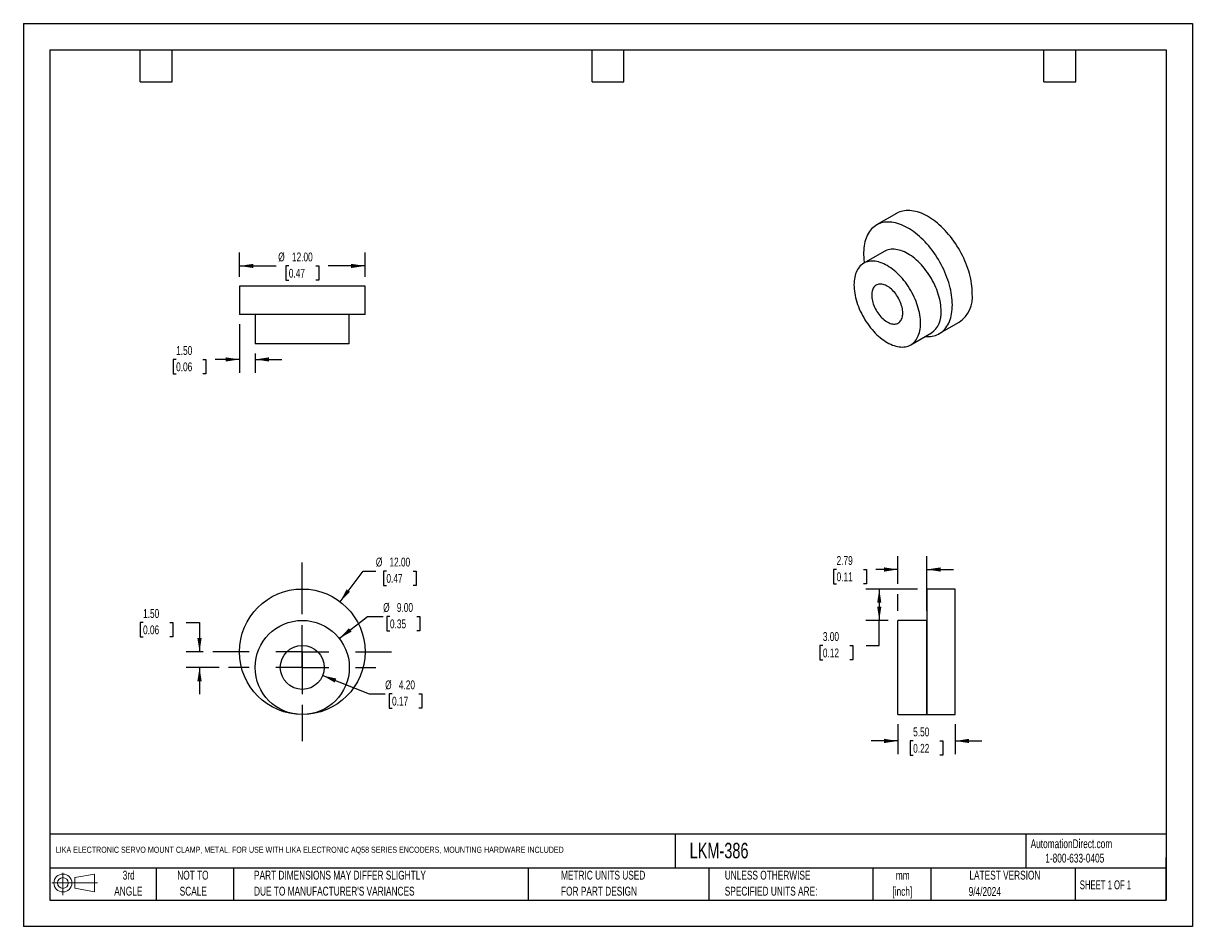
# Model space of a CAD drawing. Header units: millimetres. Extents: x 0 to 112, y 0 to 86.
import ezdxf

# ---------------------------------------------------------------- set-up
doc = ezdxf.new("R2010")
doc.units = ezdxf.units.MM
doc.header["$LTSCALE"] = 0.4
doc.linetypes.add('CENTERX2', pattern=[20.32, 12.7, -2.54, 2.54, -2.54])
doc.layers.add('CENTER', color=40, linetype='CENTERX2')
doc.layers.add('SLD-DEFPOINTS', color=7, linetype='Continuous')
doc.layers.add('DIMENSIONS', color=140, linetype='Continuous', lineweight=25)
doc.layers.add('TEXT', color=140, linetype='Continuous', lineweight=25)
doc.styles.add('SLDTEXTSTYLE0', font='TXT', dxfattribs={"width": 0.7})
doc.styles.add('SLDTEXTSTYLE1', font='TXT', dxfattribs={"width": 0.65})
doc.dimstyles.new('SLDDIMSTYLE0', dxfattribs={"dimtxt": 0.863203, "dimasz": 1.3208, "dimexe": 0, "dimexo": 0.0625, "dimgap": 0.215801, "dimtad": 0, "dimtih": 1, "dimtoh": 1, "dimrnd": 1e-09, "dimzin": 4, "dimdsep": 46, "dimtxsty": 'SLDTEXTSTYLE0', "dimsah": 1, "dimcen": 0, "dimadec": 0, "dimazin": 1, "dimtfac": 1, "dimtofl": 0, "dimtmove": 0, "dimatfit": 3, "dimfxl": 0, "dimfrac": 2, "dimtolj": 1, "dimtzin": 12, "dimarcsym": 0})
doc.dimstyles.new('SLDDIMSTYLE1', dxfattribs={"dimtxt": 0.863203, "dimasz": 1.3208, "dimexe": 0, "dimexo": 0.0625, "dimgap": 0.215801, "dimtad": 0, "dimtih": 1, "dimtoh": 1, "dimrnd": 1e-09, "dimzin": 4, "dimdsep": 46, "dimtxsty": 'SLDTEXTSTYLE0', "dimsah": 1, "dimcen": 0.09, "dimadec": 0, "dimazin": 1, "dimtfac": 1, "dimtmove": 0, "dimatfit": 0, "dimfxl": 0, "dimfrac": 2, "dimtolj": 1, "dimtzin": 12, "dimarcsym": 0})
doc.dimstyles.new('SLDDIMSTYLE2', dxfattribs={"dimtxt": 0.863203, "dimasz": 1.3208, "dimexe": 0, "dimexo": 0.0625, "dimgap": 0.215801, "dimtad": 0, "dimtih": 1, "dimtoh": 1, "dimrnd": 1e-09, "dimzin": 12, "dimdsep": 46, "dimtxsty": 'SLDTEXTSTYLE0', "dimsah": 1, "dimcen": 0.09, "dimadec": 0, "dimazin": 3, "dimtfac": 1, "dimtmove": 0, "dimatfit": 0, "dimfxl": 0, "dimfrac": 2, "dimtolj": 1, "dimtzin": 12, "dimarcsym": 0})
doc.dimstyles.new('SLDDIMSTYLE3', dxfattribs={"dimtxt": 0.863203, "dimasz": 1.3208, "dimexe": 0, "dimexo": 0.0625, "dimgap": 0.215801, "dimtad": 0, "dimtih": 1, "dimtoh": 1, "dimrnd": 1e-09, "dimzin": 4, "dimdsep": 46, "dimtxsty": 'SLDTEXTSTYLE0', "dimsah": 1, "dimcen": 0.09, "dimadec": 0, "dimazin": 1, "dimtfac": 1, "dimtofl": 0, "dimtmove": 0, "dimatfit": 3, "dimfxl": 0, "dimfrac": 2, "dimtolj": 1, "dimtzin": 12, "dimarcsym": 0})

# ---------------------------------------------------------------- blocks, each defined once
blk = doc.blocks.new('Block11')
at = {"color": 7, "linetype": 'Continuous', "lineweight": 18}
for p, q in [((0, 1.15), (4.35, 1.15)), ((1.04, 2.12), (1.04, 0)), ((2.19, 1.67), (4.07, 2.01)), ((2.19, 0.64), (2.19, 1.67)), ((4.07, 2.01), (4.07, 0.29)), ((2.19, 0.64), (4.07, 0.29))]:
    blk.add_line(p, q, dxfattribs=at)
for radius in [0.86, 0.514]:
    blk.add_circle((1.04, 1.15), radius, dxfattribs=at)
blk = doc.blocks.new('Block12')
at = {"layer": 'SLD-DEFPOINTS'}
blk.add_blockref('Block11', (0, 0), dxfattribs=at)
blk = doc.blocks.new('SW_NOTE_0')
at = {"layer": 'TEXT', "color": 0, "linetype": 'CENTERX2', "lineweight": 18, "char_height": 0.847, "attachment_point": 2, "style": 'SLDTEXTSTYLE0'}
for s, insert in [('mm', (1.14, 1.09)), ('[inch]', (1.1, -0.44))]:
    blk.add_mtext(s, dxfattribs=dict(at, insert=insert))
blk = doc.blocks.new('SW_NOTE_0_1')
at = {"layer": 'TEXT', "color": 0, "linetype": 'CENTERX2', "lineweight": 18, "char_height": 0.8467, "attachment_point": 1, "style": 'SLDTEXTSTYLE0'}
for s, insert in [('UNLESS OTHERWISE', (0, 1.09)), ('SPECIFIED UNITS ARE:', (0, -0.44))]:
    blk.add_mtext(s, dxfattribs=dict(at, insert=insert))
blk = doc.blocks.new('SW_NOTE_0_2')
at = {"layer": 'TEXT', "color": 0, "linetype": 'CENTERX2', "lineweight": 18, "char_height": 0.8467, "attachment_point": 1, "style": 'SLDTEXTSTYLE0'}
for s, insert in [('PART DIMENSIONS MAY DIFFER SLIGHTLY', (0, 1.09)), ("DUE TO MANUFACTURER'S VARIANCES", (0, -0.44))]:
    blk.add_mtext(s, dxfattribs=dict(at, insert=insert))
blk = doc.blocks.new('SW_NOTE_0_3')
at = {"layer": 'TEXT', "color": 0, "linetype": 'CENTERX2', "lineweight": 18, "char_height": 0.847, "attachment_point": 2, "style": 'SLDTEXTSTYLE0'}
for s, insert in [('NOT TO', (2.1, 1.09)), ('SCALE', (2.14, -0.44))]:
    blk.add_mtext(s, dxfattribs=dict(at, insert=insert))
blk = doc.blocks.new('SW_NOTE_0_4')
at = {"layer": 'TEXT', "color": 0, "linetype": 'CENTERX2', "lineweight": 18, "char_height": 0.847, "attachment_point": 2, "style": 'SLDTEXTSTYLE0'}
for s, insert in [('3rd', (0.93, 1.09)), ('ANGLE', (0.89, -0.44))]:
    blk.add_mtext(s, dxfattribs=dict(at, insert=insert))
blk = doc.blocks.new('SW_NOTE_0_5')
at = {"layer": 'TEXT', "color": 0, "linetype": 'CENTERX2', "lineweight": 18, "char_height": 0.8467, "attachment_point": 1, "style": 'SLDTEXTSTYLE0'}
for s, insert in [('METRIC UNITS USED', (0, 1.09)), ('FOR PART DESIGN', (0, -0.44))]:
    blk.add_mtext(s, dxfattribs=dict(at, insert=insert))
blk = doc.blocks.new('_D')
at = {"layer": 'DIMENSIONS'}
for p, q in [((30.27, 31.07), (32.47, 34)), ((32.47, 34), (33.69, 34)), ((34.7, 34), (34.41, 34)), ((34.41, 34), (34.41, 32.63)), ((37.26, 34), (37.55, 34)), ((37.55, 34), (37.55, 32.63)), ((34.41, 32.63), (34.7, 32.63)), ((37.55, 32.63), (37.26, 32.63))]:
    blk.add_line(p, q, dxfattribs=at)
blk.add_solid([(30.27, 31.07), (31.22, 32.01), (30.9, 32.25)], dxfattribs=at)
at = {"layer": 'DIMENSIONS', "char_height": 0.847, "attachment_point": 1, "style": 'SLDTEXTSTYLE0'}
for s, insert in [('%%c', (33.69, 35.28)), ('12.00', (34.99, 35.28)), ('0.47', (34.7, 33.72))]:
    blk.add_mtext(s, dxfattribs=dict(at, insert=insert))
blk = doc.blocks.new('_D_1')
at = {"layer": 'DIMENSIONS'}
for p, q in [((30.2, 27.55), (32.89, 29.65)), ((32.89, 29.65), (34.39, 29.65)), ((35.04, 29.65), (34.75, 29.65)), ((34.75, 29.65), (34.75, 28.28)), ((37.61, 29.65), (37.9, 29.65)), ((37.9, 29.65), (37.9, 28.28)), ((34.75, 28.28), (35.04, 28.28)), ((37.9, 28.28), (37.61, 28.28))]:
    blk.add_line(p, q, dxfattribs=at)
blk.add_solid([(30.2, 27.55), (31.37, 28.21), (31.12, 28.53)], dxfattribs=at)
at = {"layer": 'DIMENSIONS', "char_height": 0.847, "attachment_point": 1, "style": 'SLDTEXTSTYLE0'}
for s, insert in [('%%c', (34.39, 30.94)), ('9.00', (35.7, 30.94)), ('0.35', (35.04, 29.37))]:
    blk.add_mtext(s, dxfattribs=dict(at, insert=insert))
blk = doc.blocks.new('_D_2')
at = {"layer": 'DIMENSIONS'}
for p, q in [((28.61, 24.01), (33.06, 22.26)), ((33.06, 22.26), (34.58, 22.26)), ((35.24, 22.26), (34.95, 22.26)), ((34.95, 22.26), (34.95, 20.89)), ((37.8, 22.26), (38.09, 22.26)), ((38.09, 22.26), (38.09, 20.89)), ((34.95, 20.89), (35.24, 20.89)), ((38.09, 20.89), (37.8, 20.89))]:
    blk.add_line(p, q, dxfattribs=at)
blk.add_solid([(28.61, 24.01), (29.76, 23.34), (29.91, 23.72)], dxfattribs=at)
at = {"layer": 'DIMENSIONS', "char_height": 0.847, "attachment_point": 1, "style": 'SLDTEXTSTYLE0'}
for s, insert in [('%%c', (34.58, 23.54)), ('4.20', (35.89, 23.54)), ('0.17', (35.24, 21.98))]:
    blk.add_mtext(s, dxfattribs=dict(at, insert=insert))
blk = doc.blocks.new('_D_3')
at = {"layer": 'DIMENSIONS'}
for p, q in [((11.44, 29.08), (11.15, 29.08)), ((11.15, 29.08), (11.15, 27.71)), ((14.01, 29.08), (14.3, 29.08)), ((14.3, 29.08), (14.3, 27.71)), ((15.56, 29.08), (16.84, 29.08)), ((16.84, 29.08), (16.84, 26.28)), ((11.15, 27.71), (11.44, 27.71)), ((14.3, 27.71), (14.01, 27.71)), ((17.2, 26.28), (15.57, 26.28)), ((18.7, 24.78), (15.57, 24.78)), ((16.84, 24.78), (16.84, 22.24))]:
    blk.add_line(p, q, dxfattribs=at)
for points in [[(16.84, 26.28), (17.04, 27.6), (16.63, 27.6)], [(16.84, 24.78), (16.63, 23.46), (17.04, 23.46)]]:
    blk.add_solid(points, dxfattribs=at)
at = {"layer": 'DIMENSIONS', "char_height": 0.847, "attachment_point": 1, "style": 'SLDTEXTSTYLE0'}
for s, insert in [('1.50', (11.44, 30.36)), ('0.06', (11.44, 28.8))]:
    blk.add_mtext(s, dxfattribs=dict(at, insert=insert))
blk = doc.blocks.new('SW_CENTERMARKSYMBOL_0')
at = {"layer": 'CENTER', "color": 0}
for p, q in [((0, 5.08), (0, 7.04)), ((0, 0), (0, 2.54)), ((-5.08, 0), (-7.04, 0)), ((0, 0), (-2.54, 0)), ((0, 0), (0, -2.54)), ((0, 0), (2.54, 0)), ((5.08, 0), (7.04, 0)), ((0, -5.08), (0, -7.04))]:
    blk.add_line(p, q, dxfattribs=at)
blk = doc.blocks.new('SW_CENTERMARKSYMBOL_1')
at = {"layer": 'CENTER', "color": 0}
for p, q in [((0, 5.08), (0, 8.54)), ((0, 0), (0, 2.54)), ((-5.08, 0), (-8.54, 0)), ((0, 0), (-2.54, 0)), ((0, 0), (0, -2.54)), ((0, 0), (2.54, 0)), ((5.08, 0), (8.54, 0)), ((0, -5.08), (0, -8.54))]:
    blk.add_line(p, q, dxfattribs=at)
blk = doc.blocks.new('_D_4')
at = {"layer": 'DIMENSIONS'}
for p, q in [((83.58, 19.36), (83.58, 16.48)), ((89.08, 19.36), (89.08, 16.48)), ((83.58, 17.75), (81.04, 17.75)), ((85.05, 17.75), (84.76, 17.75)), ((84.76, 17.75), (84.76, 16.38)), ((87.61, 17.75), (87.9, 17.75)), ((87.9, 17.75), (87.9, 16.38)), ((89.08, 17.75), (91.62, 17.75)), ((84.76, 16.38), (85.05, 16.38)), ((87.9, 16.38), (87.61, 16.38))]:
    blk.add_line(p, q, dxfattribs=at)
for points in [[(83.58, 17.75), (82.26, 17.96), (82.26, 17.55)], [(89.08, 17.75), (90.4, 17.55), (90.4, 17.96)]]:
    blk.add_solid(points, dxfattribs=at)
at = {"layer": 'DIMENSIONS', "char_height": 0.847, "attachment_point": 1, "style": 'SLDTEXTSTYLE0'}
for s, insert in [('5.50', (85.05, 19.04)), ('0.22', (85.05, 17.47))]:
    blk.add_mtext(s, dxfattribs=dict(at, insert=insert))
blk = doc.blocks.new('_D_5')
at = {"layer": 'DIMENSIONS'}
for p, q in [((83.58, 32.78), (83.58, 35.42)), ((86.36, 30.2), (86.36, 35.42)), ((77.73, 34.15), (77.44, 34.15)), ((77.44, 34.15), (77.44, 32.78)), ((80.3, 34.15), (80.59, 34.15)), ((80.59, 34.15), (80.59, 32.78)), ((83.58, 34.15), (81.47, 34.15)), ((86.36, 34.15), (88.9, 34.15)), ((77.44, 32.78), (77.73, 32.78)), ((80.59, 32.78), (80.3, 32.78)), ((83.58, 30.2), (83.58, 31.78))]:
    blk.add_line(p, q, dxfattribs=at)
for points in [[(83.58, 34.15), (82.26, 34.35), (82.26, 33.94)], [(86.36, 34.15), (87.69, 33.94), (87.69, 34.35)]]:
    blk.add_solid(points, dxfattribs=at)
at = {"layer": 'DIMENSIONS', "char_height": 0.847, "attachment_point": 1, "style": 'SLDTEXTSTYLE0'}
for s, insert in [('2.79', (77.73, 35.43)), ('0.11', (77.73, 33.87))]:
    blk.add_mtext(s, dxfattribs=dict(at, insert=insert))
blk = doc.blocks.new('_D_6')
at = {"layer": 'DIMENSIONS'}
for p, q in [((85.46, 32.28), (80.54, 32.28)), ((81.81, 32.28), (81.81, 29.28)), ((82.66, 29.28), (80.54, 29.28)), ((81.81, 26.88), (81.81, 29.28)), ((76.42, 26.88), (76.13, 26.88)), ((76.13, 26.88), (76.13, 25.5)), ((78.99, 26.88), (79.28, 26.88)), ((79.28, 26.88), (79.28, 25.5)), ((80.55, 26.88), (81.81, 26.88)), ((76.13, 25.5), (76.42, 25.5)), ((79.28, 25.5), (78.99, 25.5))]:
    blk.add_line(p, q, dxfattribs=at)
for points in [[(81.81, 32.28), (81.61, 30.96), (82.01, 30.96)], [(81.81, 29.28), (82.01, 30.6), (81.61, 30.6)]]:
    blk.add_solid(points, dxfattribs=at)
at = {"layer": 'DIMENSIONS', "char_height": 0.847, "attachment_point": 1, "style": 'SLDTEXTSTYLE0'}
for s, insert in [('3.00', (76.42, 28.16)), ('0.12', (76.42, 26.59))]:
    blk.add_mtext(s, dxfattribs=dict(at, insert=insert))
blk = doc.blocks.new('_D_7')
at = {"layer": 'DIMENSIONS'}
for p, q in [((20.66, 62.14), (20.66, 64.44)), ((32.66, 62.14), (32.66, 64.44)), ((20.66, 63.17), (24.17, 63.17)), ((25.37, 63.17), (25.08, 63.17)), ((25.08, 63.17), (25.08, 61.8)), ((27.94, 63.17), (28.23, 63.17)), ((28.23, 63.17), (28.23, 61.8)), ((32.66, 63.17), (29.14, 63.17)), ((25.08, 61.8), (25.37, 61.8)), ((28.23, 61.8), (27.94, 61.8))]:
    blk.add_line(p, q, dxfattribs=at)
for points in [[(20.66, 63.17), (21.98, 62.97), (21.98, 63.37)], [(32.66, 63.17), (31.33, 63.37), (31.33, 62.97)]]:
    blk.add_solid(points, dxfattribs=at)
at = {"layer": 'DIMENSIONS', "char_height": 0.847, "attachment_point": 1, "style": 'SLDTEXTSTYLE0'}
for s, insert in [('%%c', (24.36, 64.45)), ('12.00', (25.67, 64.45)), ('0.47', (25.37, 62.89))]:
    blk.add_mtext(s, dxfattribs=dict(at, insert=insert))
blk = doc.blocks.new('_D_8')
at = {"layer": 'DIMENSIONS'}
for p, q in [((20.66, 57.6), (20.66, 52.96)), ((22.16, 54.8), (22.16, 52.96)), ((14.6, 54.23), (14.31, 54.23)), ((14.31, 54.23), (14.31, 52.86)), ((17.16, 54.23), (17.45, 54.23)), ((17.45, 54.23), (17.45, 52.86)), ((20.66, 54.23), (18.33, 54.23)), ((22.16, 54.23), (24.7, 54.23)), ((14.31, 52.86), (14.6, 52.86)), ((17.45, 52.86), (17.16, 52.86))]:
    blk.add_line(p, q, dxfattribs=at)
for points in [[(20.66, 54.23), (19.33, 54.43), (19.33, 54.03)], [(22.16, 54.23), (23.48, 54.03), (23.48, 54.43)]]:
    blk.add_solid(points, dxfattribs=at)
at = {"layer": 'DIMENSIONS', "char_height": 0.847, "attachment_point": 1, "style": 'SLDTEXTSTYLE0'}
for s, insert in [('1.50', (14.6, 55.51)), ('0.06', (14.6, 53.95))]:
    blk.add_mtext(s, dxfattribs=dict(at, insert=insert))

msp = doc.modelspace()

# ---------------------------------------------------------------- linework, layer by layer
at = {"color": 7, "linetype": 'Continuous'}
for p, q in [((0.001, 86.361), (0.001, 0.001)), ((0.001, 86.361), (111.761, 86.361)), ((111.761, 86.361), (111.761, 0.001)), ((111.761, 0.001), (0.001, 0.001))]:
    msp.add_line(p, q, dxfattribs=at)
for p, q in [((83.461, 68.191), (81.552, 67.089)), ((82.293, 64.56), (80.322, 63.422)), ((20.656, 61.223), (20.656, 58.524)), ((32.656, 61.223), (20.656, 61.223)), ((32.656, 58.524), (32.656, 61.223)), ((32.656, 58.524), (20.656, 58.524)), ((22.156, 58.511), (22.156, 55.724)), ((31.156, 58.511), (22.156, 58.511)), ((24.443, 58.524), (24.443, 58.511)), ((28.869, 58.511), (28.869, 58.524)), ((31.156, 55.724), (31.156, 58.511)), ((87.551, 56.696), (89.46, 57.799)), ((84.822, 55.628), (86.792, 56.765)), ((31.156, 55.724), (22.156, 55.724)), ((89.077, 32.281), (86.377, 32.281)), ((86.377, 26.281), (86.377, 32.281)), ((89.077, 26.281), (89.077, 32.281)), ((86.365, 29.281), (83.578, 29.281)), ((83.578, 24.781), (83.578, 29.281)), ((86.365, 24.781), (86.365, 29.281)), ((86.377, 26.994), (86.365, 26.994)), ((86.377, 20.281), (86.377, 26.281)), ((89.077, 20.281), (89.077, 26.281)), ((83.578, 20.281), (83.578, 24.781)), ((86.365, 20.281), (86.365, 24.781)), ((86.365, 22.568), (86.377, 22.568)), ((83.578, 20.281), (86.365, 20.281)), ((86.377, 20.281), (89.077, 20.281))]:
    msp.add_line(p, q)
at = {"flags": 128}
for points in [[(90.703, 60.546), (90.699, 60.769), (90.686, 60.998), (90.664, 61.23), (90.634, 61.467), (90.595, 61.706), (90.548, 61.948), (90.493, 62.192), (90.429, 62.437), (90.357, 62.684), (90.277, 62.932), (90.19, 63.179), (90.094, 63.426), (89.992, 63.673), (89.882, 63.917), (89.765, 64.161), (89.641, 64.401), (89.511, 64.639), (89.375, 64.873), (89.232, 65.104), (89.084, 65.33), (88.931, 65.552), (88.773, 65.768), (88.61, 65.979), (88.442, 66.183), (88.271, 66.381), (88.095, 66.572), (87.917, 66.756), (87.735, 66.932), (87.551, 67.1), (87.365, 67.26), (87.176, 67.411), (86.987, 67.553), (86.796, 67.685), (86.604, 67.808), (86.413, 67.921), (86.221, 68.025), (86.03, 68.117), (85.84, 68.2), (85.651, 68.272), (85.463, 68.333), (85.278, 68.383), (85.095, 68.422), (84.915, 68.45), (84.738, 68.467), (84.564, 68.472), (84.395, 68.467), (84.23, 68.45), (84.069, 68.422), (83.913, 68.383), (83.762, 68.333), (83.617, 68.272), (83.478, 68.201), (83.461, 68.191)], [(88.794, 59.443), (88.79, 59.667), (88.777, 59.896), (88.755, 60.128), (88.725, 60.364), (88.686, 60.604), (88.639, 60.846), (88.584, 61.09), (88.52, 61.335), (88.448, 61.582), (88.368, 61.829), (88.28, 62.077), (88.185, 62.324), (88.082, 62.57), (87.973, 62.815), (87.856, 63.058), (87.732, 63.299), (87.602, 63.537), (87.466, 63.771), (87.323, 64.002), (87.175, 64.228), (87.022, 64.45), (86.864, 64.666), (86.7, 64.876), (86.533, 65.081), (86.361, 65.279), (86.186, 65.47), (86.008, 65.654), (85.826, 65.83), (85.642, 65.998), (85.455, 66.158), (85.267, 66.309), (85.078, 66.45), (84.887, 66.583), (84.695, 66.706), (84.504, 66.819), (84.312, 66.922), (84.121, 67.015), (83.93, 67.098), (83.741, 67.169), (83.554, 67.23), (83.369, 67.281), (83.186, 67.32), (83.006, 67.348), (82.829, 67.364), (82.655, 67.37), (82.486, 67.365), (82.32, 67.348), (82.16, 67.32), (82.004, 67.281), (81.853, 67.231), (81.708, 67.17), (81.568, 67.099), (81.435, 67.016), (81.308, 66.924), (81.188, 66.821), (81.075, 66.707), (80.968, 66.585), (80.869, 66.452), (80.778, 66.31), (80.694, 66.159), (80.618, 66), (80.55, 65.832), (80.491, 65.656), (80.439, 65.472), (80.396, 65.281), (80.362, 65.083), (80.336, 64.879), (80.319, 64.668), (80.31, 64.452), (80.31, 64.231), (80.319, 64.004), (80.336, 63.774), (80.362, 63.539), (80.374, 63.452)], [(87.724, 58.826), (87.72, 59.021), (87.707, 59.22), (87.685, 59.423), (87.655, 59.63), (87.616, 59.839), (87.569, 60.051), (87.513, 60.265), (87.449, 60.479), (87.378, 60.694), (87.298, 60.909), (87.211, 61.123), (87.117, 61.336), (87.015, 61.548), (86.907, 61.756), (86.793, 61.962), (86.672, 62.164), (86.545, 62.362), (86.413, 62.556), (86.276, 62.744), (86.134, 62.926), (85.987, 63.103), (85.837, 63.272), (85.683, 63.435), (85.526, 63.59), (85.366, 63.737), (85.204, 63.875), (85.04, 64.005), (84.875, 64.125), (84.709, 64.236), (84.543, 64.337), (84.376, 64.428), (84.21, 64.509), (84.045, 64.579), (83.881, 64.639), (83.719, 64.687), (83.559, 64.725), (83.402, 64.751), (83.248, 64.767), (83.098, 64.771), (82.952, 64.763), (82.809, 64.745), (82.672, 64.715), (82.54, 64.674), (82.413, 64.622), (82.293, 64.56)], [(85.754, 57.688), (85.75, 57.883), (85.737, 58.082), (85.715, 58.286), (85.685, 58.492), (85.646, 58.702), (85.598, 58.914), (85.543, 59.127), (85.479, 59.342), (85.407, 59.557), (85.328, 59.772), (85.241, 59.986), (85.146, 60.199), (85.045, 60.41), (84.937, 60.619), (84.822, 60.825), (84.701, 61.027), (84.575, 61.225), (84.442, 61.418), (84.305, 61.606), (84.163, 61.789), (84.017, 61.965), (83.866, 62.135), (83.712, 62.297), (83.555, 62.452), (83.396, 62.599), (83.234, 62.737), (83.07, 62.867), (82.905, 62.988), (82.739, 63.099), (82.572, 63.2), (82.406, 63.291), (82.24, 63.372), (82.074, 63.442), (81.911, 63.501), (81.749, 63.55), (81.589, 63.587), (81.432, 63.614), (81.278, 63.629), (81.128, 63.633), (80.981, 63.626), (80.839, 63.607), (80.702, 63.578), (80.57, 63.537), (80.443, 63.485), (80.322, 63.422), (80.207, 63.349), (80.099, 63.265), (79.998, 63.171), (79.904, 63.067), (79.816, 62.953), (79.737, 62.83), (79.665, 62.698), (79.602, 62.557), (79.546, 62.408), (79.499, 62.251), (79.46, 62.086), (79.429, 61.914), (79.408, 61.736), (79.395, 61.552), (79.39, 61.362), (79.395, 61.167), (79.408, 60.968), (79.429, 60.765), (79.46, 60.558), (79.499, 60.349), (79.546, 60.137), (79.602, 59.923), (79.665, 59.709), (79.737, 59.494), (79.816, 59.279), (79.904, 59.065), (79.998, 58.852), (80.099, 58.64), (80.207, 58.432), (80.322, 58.226), (80.443, 58.024), (80.57, 57.826), (80.702, 57.632), (80.839, 57.444), (80.981, 57.262), (81.128, 57.085), (81.278, 56.916), (81.432, 56.753), (81.589, 56.598), (81.749, 56.451), (81.911, 56.313), (82.074, 56.183), (82.24, 56.063), (82.406, 55.952), (82.572, 55.851), (82.739, 55.76), (82.905, 55.679), (83.07, 55.609), (83.234, 55.549), (83.396, 55.501), (83.555, 55.463), (83.712, 55.437), (83.866, 55.421), (84.017, 55.417), (84.163, 55.425), (84.305, 55.443), (84.442, 55.473), (84.575, 55.514), (84.701, 55.565), (84.822, 55.628), (84.937, 55.701), (85.045, 55.785), (85.146, 55.879), (85.241, 55.983), (85.328, 56.097), (85.407, 56.22), (85.479, 56.353), (85.543, 56.494), (85.598, 56.643), (85.646, 56.8), (85.685, 56.965), (85.715, 57.136), (85.737, 57.314), (85.75, 57.499), (85.754, 57.688)], [(84.057, 58.668), (84.053, 58.802), (84.04, 58.94), (84.018, 59.081), (83.988, 59.225), (83.949, 59.371), (83.903, 59.518), (83.849, 59.665), (83.787, 59.811), (83.718, 59.955), (83.642, 60.097), (83.56, 60.235), (83.472, 60.369), (83.379, 60.499), (83.282, 60.622), (83.18, 60.739), (83.074, 60.849), (82.966, 60.952), (82.855, 61.045), (82.742, 61.13), (82.629, 61.206), (82.515, 61.272), (82.402, 61.327), (82.289, 61.372), (82.179, 61.406), (82.07, 61.429), (81.965, 61.441), (81.863, 61.441), (81.765, 61.431), (81.672, 61.409), (81.584, 61.376), (81.502, 61.332), (81.427, 61.278), (81.358, 61.213), (81.296, 61.138), (81.241, 61.054), (81.195, 60.961), (81.156, 60.86), (81.126, 60.751), (81.105, 60.634), (81.092, 60.511), (81.087, 60.382), (81.092, 60.249), (81.105, 60.111), (81.126, 59.969), (81.156, 59.825), (81.195, 59.679), (81.241, 59.533), (81.296, 59.386), (81.358, 59.24), (81.427, 59.096), (81.502, 58.954), (81.584, 58.815), (81.672, 58.681), (81.765, 58.552), (81.863, 58.428), (81.965, 58.311), (82.07, 58.201), (82.179, 58.099), (82.289, 58.005), (82.402, 57.92), (82.515, 57.845), (82.629, 57.779), (82.742, 57.724), (82.855, 57.679), (82.966, 57.645), (83.074, 57.622), (83.18, 57.61), (83.282, 57.609), (83.379, 57.62), (83.472, 57.642), (83.56, 57.675), (83.642, 57.719), (83.718, 57.773), (83.787, 57.838), (83.849, 57.912), (83.903, 57.996), (83.949, 58.089), (83.988, 58.191), (84.018, 58.3), (84.04, 58.416), (84.053, 58.539), (84.057, 58.668)], [(86.205, 56.426), (86.361, 56.417), (86.533, 56.417), (86.7, 56.428), (86.864, 56.45), (87.022, 56.484), (87.175, 56.528), (87.323, 56.583), (87.466, 56.65), (87.602, 56.727), (87.732, 56.814), (87.856, 56.912), (87.973, 57.02), (88.082, 57.138), (88.185, 57.266), (88.28, 57.403), (88.368, 57.55), (88.448, 57.705), (88.52, 57.869), (88.584, 58.041), (88.639, 58.22), (88.686, 58.408), (88.725, 58.602), (88.755, 58.804), (88.777, 59.011), (88.79, 59.225), (88.794, 59.443)]]:
    msp.add_lwpolyline(points, dxfattribs=at)
for centre, radius in [((26.656, 26.281), 6), ((26.656, 24.781), 4.5), ((26.656, 24.781), 2.1)]:
    msp.add_circle(centre, radius)
for centre, radius, start, end in [((87.714, 60.244), 3.005, 305.54351, 5.76867), ((85.498, 58.592), 2.239, 305.32586, 5.98632)]:
    msp.add_arc(centre, radius, start, end)
at = {"layer": 'TEXT'}
for p, q in [((2.54, 83.82), (109.22, 83.82)), ((2.54, 83.82), (2.54, 2.54)), ((11.176, 80.772), (11.176, 83.82)), ((14.224, 80.772), (14.224, 83.82)), ((54.356, 80.772), (54.356, 83.82)), ((57.404, 80.772), (57.404, 83.82)), ((97.536, 80.772), (97.536, 83.82)), ((100.584, 80.772), (100.584, 83.82)), ((109.22, 83.82), (109.22, 2.54)), ((11.176, 80.772), (14.224, 80.772)), ((54.356, 80.772), (57.404, 80.772)), ((97.536, 80.772), (100.584, 80.772)), ((109.22, 8.85), (2.54, 8.85)), ((62.304, 8.85), (62.304, 5.588)), ((95.83, 8.85), (95.83, 5.588)), ((109.22, 2.54), (109.22, 6.604)), ((109.22, 5.588), (2.54, 5.588)), ((12.7, 5.588), (12.7, 2.54)), ((20.085, 5.588), (20.085, 2.54)), ((48.259, 5.588), (48.259, 2.54)), ((65.512, 5.588), (65.512, 2.54)), ((81.21, 5.588), (81.21, 2.54)), ((86.725, 5.588), (86.725, 2.54)), ((100.539, 5.588), (100.539, 2.54)), ((2.54, 2.54), (109.22, 2.54))]:
    msp.add_line(p, q, dxfattribs=at)

# ---------------------------------------------------------------- block references
at = {"layer": 'CENTER'}
for name, p in [('SW_CENTERMARKSYMBOL_1', (26.656, 26.281)), ('SW_CENTERMARKSYMBOL_0', (26.656, 24.781))]:
    msp.add_blockref(name, p, dxfattribs=at)
at = {"layer": 'SLD-DEFPOINTS'}
msp.add_blockref('Block12', (2.735, 3.022), dxfattribs=at)
at = {"layer": 'TEXT', "linetype": 'CENTERX2', "lineweight": 18}
for name, p in [('SW_NOTE_0_4', (9.139, 4.254)), ('SW_NOTE_0_3', (14.103, 4.254)), ('SW_NOTE_0_2', (22.048, 4.254)), ('SW_NOTE_0_5', (51.391, 4.254)), ('SW_NOTE_0_1', (67.043, 4.254)), ('SW_NOTE_0', (82.914, 4.238))]:
    msp.add_blockref(name, p, dxfattribs=at)

# ---------------------------------------------------------------- texts
for s, insert, char_height, attachment_point, style in [('LKM-386', (63.683, 8.014), 1.4817, 1, 'SLDTEXTSTYLE0'), ('AutomationDirect.com', (96.278, 8.351), 0.84667, 1, 'SLDTEXTSTYLE0'), ('LIKA ELECTRONIC SERVO MOUNT CLAMP, METAL. FOR USE WITH LIKA ELECTRONIC AQ58 SERIES ENCODERS, MOUNTING HARDWARE INCLUDED', (3.099, 7.639), 0.58074, 1, 'SLDTEXTSTYLE0'), ('1-800-633-0405', (97.677, 6.975), 0.84667, 1, 'SLDTEXTSTYLE0'), ('LATEST VERSION', (93.821, 5.346), 0.84667, 2, 'SLDTEXTSTYLE0'), ('9/4/2024', (91.896, 3.785), 0.8467, 2, 'SLDTEXTSTYLE0'), ('SHEET 1 OF 1', (100.977, 4.421), 0.84667, 1, 'SLDTEXTSTYLE1')]:
    msp.add_mtext(s, dxfattribs=dict(at, insert=insert, char_height=char_height, attachment_point=attachment_point, style=style))

# ---------------------------------------------------------------- dimensions: what is measured, and where the dimension line sits
at = {"layer": 'DIMENSIONS'}
dim = msp.add_linear_dim(base=(20.656, 63.17), p1=(32.656, 61.223), p2=(20.656, 61.223), text='%%c<>', dimstyle='SLDDIMSTYLE3', dxfattribs=at)
dim.commit()
dim.dimension.update_dxf_attribs({"geometry": '_D_7', "text_midpoint": (26.656, 63.17), "dimtype": 160})
for base, p1, p2, dimstyle, picture, middle in [((20.656, 54.229), (22.156, 55.724), (20.656, 58.524), 'SLDDIMSTYLE1', '_D_8', (15.881, 54.229)), ((83.578, 34.148), (86.365, 29.281), (83.578, 29.281), 'SLDDIMSTYLE2', '_D_5', (79.013, 34.148)), ((89.077, 17.752), (83.578, 20.281), (89.077, 20.281), 'SLDDIMSTYLE1', '_D_4', (86.328, 17.752))]:
    dim = msp.add_linear_dim(base=base, p1=p1, p2=p2, dimstyle=dimstyle, dxfattribs=at)
    dim.commit()
    dim.dimension.update_dxf_attribs({"geometry": picture, "text_midpoint": middle, "dimtype": 160})
for p1, p2, picture, middle in [((23.046, 21.488), (30.266, 31.073), '_D', (35.982, 33.999)), ((23.111, 22.009), (30.201, 27.552), '_D_1', (36.327, 29.651)), ((24.702, 25.55), (28.61, 24.012), '_D_2', (36.518, 22.26))]:
    dim = msp.add_diameter_dim_2p(p1=p1, p2=p2, dimstyle='SLDDIMSTYLE0', dxfattribs=at)
    dim.commit()
    dim.dimension.update_dxf_attribs({"geometry": picture, "text_midpoint": middle, "dimtype": 163})
for base, p1, p2, dimstyle, picture, middle in [((81.81, 29.281), (86.377, 32.281), (83.578, 29.281), 'SLDDIMSTYLE3', '_D_6', (81.81, 26.875)), ((16.836, 26.281), (19.616, 24.781), (18.116, 26.281), 'SLDDIMSTYLE1', '_D_3', (16.836, 29.078))]:
    dim = msp.add_linear_dim(base=base, p1=p1, p2=p2, angle=90, dimstyle=dimstyle, dxfattribs=at)
    dim.commit()
    dim.dimension.update_dxf_attribs({"geometry": picture, "text_midpoint": middle, "dimtype": 160})

doc.saveas('drawing.dxf')
